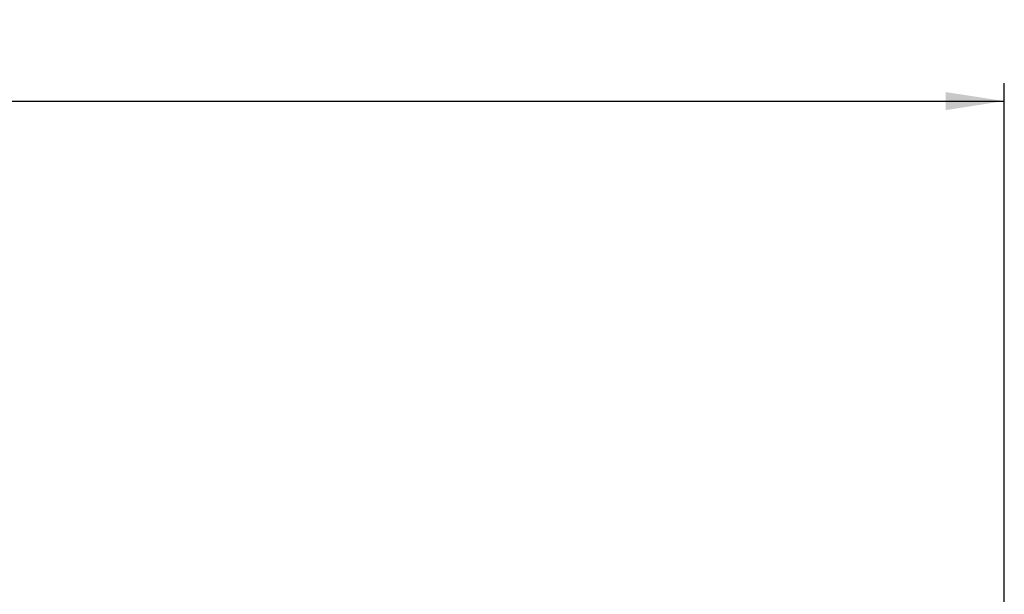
# Model space of a CAD drawing. Header units: millimetres. Extents: x 31 to 337, y 71 to 279.
# Tile 11 of 28: x 233 to 289, y 246 to 279. Entities that reach past the tile are written whole.
import ezdxf

# ---------------------------------------------------------------- set-up
doc = ezdxf.new("R2010")
doc.units = ezdxf.units.MM
doc.layers.add('FORMATO', color=179, linetype='Continuous')
doc.styles.add('SLDTEXTSTYLE0', font='TXT', dxfattribs={"width": 0.75})
doc.dimstyles.new('SLDDIMSTYLE5', dxfattribs={"dimtxt": 3.5, "dimasz": 3.302, "dimexe": 0, "dimexo": 0.0625, "dimgap": 0.875, "dimtad": 1, "dimdec": 0, "dimrnd": 1e-09, "dimzin": 12, "dimdsep": 46, "dimtxsty": 'SLDTEXTSTYLE0', "dimsah": 1, "dimcen": 0.09, "dimadec": 0, "dimazin": 3, "dimtfac": 1, "dimtdec": 0, "dimtofl": 0, "dimtmove": 0, "dimatfit": 3, "dimfxl": 0, "dimfrac": 2, "dimtolj": 1, "dimtzin": 12, "dimarcsym": 0})

# ---------------------------------------------------------------- blocks, each defined once
blk = doc.blocks.new('_D_6')
at = {"layer": 'FORMATO'}
for p, q in [((47.912, 231.26), (47.912, 275.003)), ((288.749, 228.035), (288.749, 275.003)), ((47.912, 274.003), (288.749, 274.003))]:
    blk.add_line(p, q, dxfattribs=at)
for points in [[(47.912, 274.003), (51.214, 273.495), (51.214, 274.511)], [(288.749, 274.003), (285.447, 274.511), (285.447, 273.495)]]:
    blk.add_solid(points, dxfattribs=at)
at = {"layer": 'FORMATO', "insert": (154.078, 278.515), "char_height": 3.5, "attachment_point": 1, "style": 'SLDTEXTSTYLE0'}
blk.add_mtext('241', dxfattribs=at)

msp = doc.modelspace()

# ---------------------------------------------------------------- dimensions: what is measured, and where the dimension line sits
at = {"layer": 'FORMATO'}
dim = msp.add_linear_dim(base=(288.7492, 274.0028), p1=(47.9116, 230.2595), p2=(288.7492, 227.0355), dimstyle='SLDDIMSTYLE5', dxfattribs=at)
dim.commit()
dim.dimension.update_dxf_attribs({"geometry": '_D_6', "text_midpoint": (157.957, 274.0028), "dimtype": 160})

doc.saveas('drawing.dxf')
